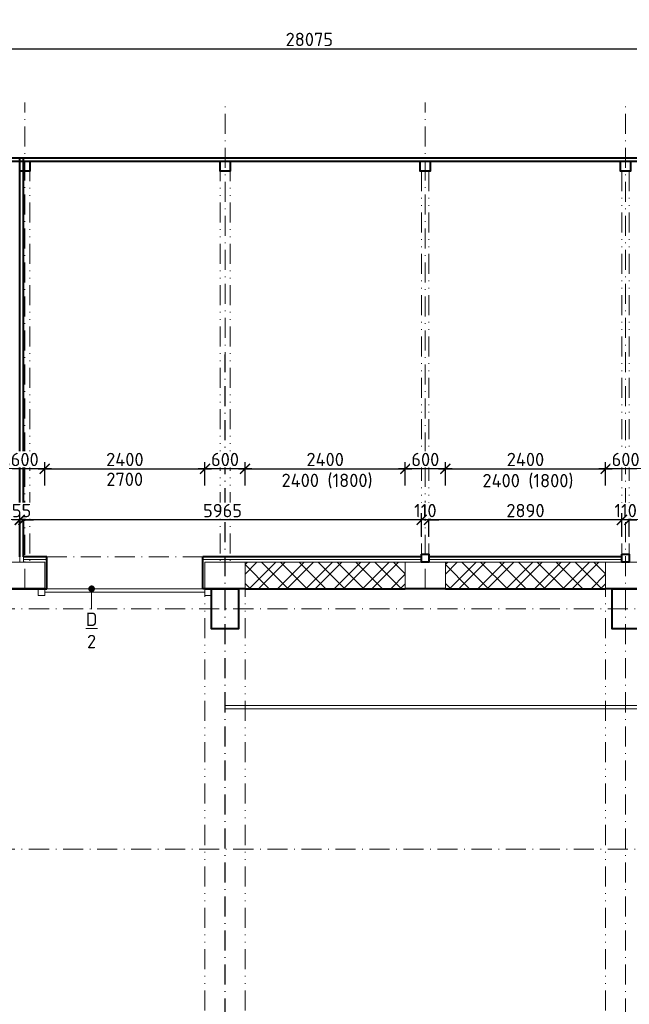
# Model space of a CAD drawing. Header units: metres. Extents: x -115250 to 1551995, y -140807 to 374743.
# Tile 58 of 205: x 63572 to 72702, y 67232 to 81988. Entities that reach past the tile are written whole.
import ezdxf
from ezdxf import colors
from ezdxf.entities.mleader import LeaderData, LeaderLine
from ezdxf.math import Vec2, Vec3

# ---------------------------------------------------------------- set-up
doc = ezdxf.new("R2010")
doc.units = ezdxf.units.M
doc.header["$LTSCALE"] = 100
doc.header["$PDMODE"] = 3
doc.header["$PDSIZE"] = 150
doc.linetypes.add('0102aČERCHOVANÁ', pattern=[5.1, 3, -1, 0.1, -1])
doc.linetypes.add('0103aDVOJČERCHOVANÁ', pattern=[6.2, 3, -1, 0.1, -1, 0.1, -1])
doc.layers.get('Defpoints').update_dxf_attribs({"lineweight": 9})
for name, color, linetype, lineweight in [('010-dvere', 10, 'Continuous', 15), ('010-dvere bublina', 12, 'Continuous', 9), ('010-izolace EPS', 12, '0109IZOLACEEPS', 9), ('010-kota', 3, 'Continuous', 9), ('010-popis', 16, 'Continuous', 9), ('010-tenka', 10, 'Continuous', 15), ('010-tenka nad', 10, '0102aČERCHOVANÁ', 15), ('010-tlusta', 10, 'Continuous', 40), ('910-osa', 8, '0102aČERCHOVANÁ', 9), ('910-tenka', 4, 'Continuous', 15), ('910-tenka nad', 4, '0103aDVOJČERCHOVANÁ', 15), ('910-tlusta', 6, 'Continuous', 40)]:
    doc.layers.add(name, color=color, linetype=linetype, lineweight=lineweight)
doc.styles.add('ISOCPEUR', font='isocpeur.ttf')
doc.linetypes.add('0109IZOLACEEPS', pattern='A,1e-05,[2,atsunami.shx,S=0.4871,R=0,X=0,Y=0],-0.9742,[2,atsunami.shx,S=0.4871,R=180,X=0,Y=0],-1e-05', length=0.97422)
doc.dimstyles.new('TSUNAMI_100', dxfattribs={"dimscale": 100, "dimtxt": 2, "dimasz": 1.5, "dimexe": 1, "dimexo": 2, "dimgap": 0.4, "dimtad": 1, "dimdec": 0, "dimrnd": 5, "dimzin": 0, "dimtxsty": 'ISOCPEUR', "dimblk1": 'ARCHTICK', "dimblk2": 'ARCHTICK', "dimsah": 1, "dimcen": 0.09, "dimdle": 1, "dimclrd": 256, "dimclre": 256, "dimclrt": 256, "dimadec": 0, "dimazin": 0, "dimtfac": 1, "dimtdec": 0, "dimtix": 1, "dimtmove": 1, "dimatfit": 3, "dimfxlon": 1, "dimtfill": 1, "dimtolj": 1, "dimtzin": 0, "dimarcsym": 0})

# ---------------------------------------------------------------- blocks, each defined once
blk = doc.blocks.new('_ARCHTICK')
at = {"color": 0, "linetype": 'ByBlock', "const_width": 0.15}
blk.add_lwpolyline([(-0.5, -0.5), (0.5, 0.5)], dxfattribs=at)
blk = doc.blocks.new('*D698')
at = {"layer": '010-kota', "lineweight": -2, "transparency": 16777216}
for p, q in [((53872, 81302), (53872, 81652)), ((81947, 81302), (81947, 81652)), ((53772, 81552), (82047, 81552))]:
    blk.add_line(p, q, dxfattribs=at)
at = {"layer": 'Defpoints', "color": 0, "transparency": 16777216}
for p in [(81947, 81552), (53872, 79869), (81947, 79869)]:
    blk.add_point(p, dxfattribs=at)
at = {"layer": '010-kota', "lineweight": -2, "transparency": 16777216, "xscale": 150, "yscale": 150, "zscale": 150, "rotation": 180}
blk.add_blockref('_ARCHTICK', (53872, 81552), dxfattribs=at)
at = {"layer": '010-kota', "lineweight": -2, "transparency": 16777216, "xscale": 150, "yscale": 150, "zscale": 150}
blk.add_blockref('_ARCHTICK', (81947, 81552), dxfattribs=at)
at = {"layer": '010-kota', "transparency": 16777216, "insert": (67910, 81692), "char_height": 200, "attachment_point": 5, "style": 'ISOCPEUR', "bg_fill": 3, "box_fill_scale": 1.1, "bg_fill_color": 256, "bg_fill_true_color": 13158600, "bg_fill_transparency": 0}
blk.add_mtext('\\A1;28075', dxfattribs=at)
blk = doc.blocks.new('*D703')
at = {"layer": '010-kota', "lineweight": -2, "transparency": 16777216}
for p, q in [((94297, 82934), (32877, 82934)), ((32977, 82684), (32977, 83034)), ((94197, 82684), (94197, 83034))]:
    blk.add_line(p, q, dxfattribs=at)
at = {"layer": 'Defpoints', "color": 0, "transparency": 16777216}
for p in [(32977, 82934), (32977, 79919), (94197, 79919)]:
    blk.add_point(p, dxfattribs=at)
at = {"layer": '010-kota', "lineweight": -2, "transparency": 16777216, "xscale": 150, "yscale": 150, "zscale": 150, "rotation": 180}
blk.add_blockref('_ARCHTICK', (32977, 82934), dxfattribs=at)
at = {"layer": '010-kota', "lineweight": -2, "transparency": 16777216, "xscale": 150, "yscale": 150, "zscale": 150}
blk.add_blockref('_ARCHTICK', (94197, 82934), dxfattribs=at)
at = {"layer": '010-kota', "transparency": 16777216, "insert": (63587, 83074), "char_height": 200, "attachment_point": 5, "style": 'ISOCPEUR', "bg_fill": 3, "box_fill_scale": 1.1, "bg_fill_color": 256, "bg_fill_true_color": 13158600, "bg_fill_transparency": 0}
blk.add_mtext('\\A1;61220', dxfattribs=at)
blk = doc.blocks.new('*D712')
at = {"layer": '010-kota', "lineweight": -2, "transparency": 16777216}
for p, q in [((66847, 75257), (69447, 75257)), ((66947, 75007), (66947, 75357)), ((69347, 75007), (69347, 75357))]:
    blk.add_line(p, q, dxfattribs=at)
at = {"layer": 'Defpoints', "color": 0, "transparency": 16777216}
for p in [(69347, 75257), (66947, 73859), (69347, 73859)]:
    blk.add_point(p, dxfattribs=at)
at = {"layer": '010-kota', "lineweight": -2, "transparency": 16777216, "xscale": 150, "yscale": 150, "zscale": 150, "rotation": 180}
blk.add_blockref('_ARCHTICK', (66947, 75257), dxfattribs=at)
at = {"layer": '010-kota', "lineweight": -2, "transparency": 16777216, "xscale": 150, "yscale": 150, "zscale": 150}
blk.add_blockref('_ARCHTICK', (69347, 75257), dxfattribs=at)
at = {"layer": '010-kota', "transparency": 16777216, "insert": (68147, 75397), "char_height": 200, "attachment_point": 5, "style": 'ISOCPEUR', "bg_fill": 3, "box_fill_scale": 1.1, "bg_fill_color": 256, "bg_fill_true_color": 13158600, "bg_fill_transparency": 0}
blk.add_mtext('\\A1;2400', dxfattribs=at)
blk = doc.blocks.new('*D713')
at = {"layer": '010-kota', "lineweight": -2, "transparency": 16777216}
for p, q in [((66847, 75257), (69447, 75257)), ((66947, 75007), (66947, 75357)), ((69347, 75007), (69347, 75357))]:
    blk.add_line(p, q, dxfattribs=at)
at = {"layer": 'Defpoints', "color": 0, "transparency": 16777216}
for p in [(69347, 75257), (66947, 73859), (69347, 73859)]:
    blk.add_point(p, dxfattribs=at)
at = {"layer": '010-kota', "lineweight": -2, "transparency": 16777216, "xscale": 150, "yscale": 150, "zscale": 150, "rotation": 180}
blk.add_blockref('_ARCHTICK', (66947, 75257), dxfattribs=at)
at = {"layer": '010-kota', "lineweight": -2, "transparency": 16777216, "xscale": 150, "yscale": 150, "zscale": 150}
blk.add_blockref('_ARCHTICK', (69347, 75257), dxfattribs=at)
at = {"layer": '010-kota', "transparency": 16777216, "insert": (68175, 75074), "char_height": 200, "attachment_point": 5, "style": 'ISOCPEUR', "bg_fill": 3, "box_fill_scale": 1.1, "bg_fill_color": 256, "bg_fill_true_color": 13158600, "bg_fill_transparency": 0}
blk.add_mtext('\\A1;2400 (1800)', dxfattribs=at)
blk = doc.blocks.new('*D714')
at = {"layer": '010-kota', "lineweight": -2, "transparency": 16777216}
for p, q in [((69847, 75257), (72447, 75257)), ((69947, 75007), (69947, 75357)), ((72347, 75007), (72347, 75357))]:
    blk.add_line(p, q, dxfattribs=at)
at = {"layer": 'Defpoints', "color": 0, "transparency": 16777216}
for p in [(72347, 75257), (69947, 73859), (72347, 73859)]:
    blk.add_point(p, dxfattribs=at)
at = {"layer": '010-kota', "lineweight": -2, "transparency": 16777216, "xscale": 150, "yscale": 150, "zscale": 150, "rotation": 180}
blk.add_blockref('_ARCHTICK', (69947, 75257), dxfattribs=at)
at = {"layer": '010-kota', "lineweight": -2, "transparency": 16777216, "xscale": 150, "yscale": 150, "zscale": 150}
blk.add_blockref('_ARCHTICK', (72347, 75257), dxfattribs=at)
at = {"layer": '010-kota', "transparency": 16777216, "insert": (71147, 75397), "char_height": 200, "attachment_point": 5, "style": 'ISOCPEUR', "bg_fill": 3, "box_fill_scale": 1.1, "bg_fill_color": 256, "bg_fill_true_color": 13158600, "bg_fill_transparency": 0}
blk.add_mtext('\\A1;2400', dxfattribs=at)
blk = doc.blocks.new('*D715')
at = {"layer": '010-kota', "lineweight": -2, "transparency": 16777216}
for p, q in [((69847, 75257), (72447, 75257)), ((69947, 75007), (69947, 75357)), ((72347, 75007), (72347, 75357))]:
    blk.add_line(p, q, dxfattribs=at)
at = {"layer": 'Defpoints', "color": 0, "transparency": 16777216}
for p in [(72347, 75257), (69947, 73859), (72347, 73859)]:
    blk.add_point(p, dxfattribs=at)
at = {"layer": '010-kota', "lineweight": -2, "transparency": 16777216, "xscale": 150, "yscale": 150, "zscale": 150, "rotation": 180}
blk.add_blockref('_ARCHTICK', (69947, 75257), dxfattribs=at)
at = {"layer": '010-kota', "lineweight": -2, "transparency": 16777216, "xscale": 150, "yscale": 150, "zscale": 150}
blk.add_blockref('_ARCHTICK', (72347, 75257), dxfattribs=at)
at = {"layer": '010-kota', "transparency": 16777216, "insert": (71184, 75070), "char_height": 200, "attachment_point": 5, "style": 'ISOCPEUR', "bg_fill": 3, "box_fill_scale": 1.1, "bg_fill_color": 256, "bg_fill_true_color": 13158600, "bg_fill_transparency": 0}
blk.add_mtext('\\A1;2400 (1800)', dxfattribs=at)
blk = doc.blocks.new('*D735')
at = {"layer": '010-kota', "lineweight": -2, "transparency": 16777216}
for p, q in [((73047, 75257), (72247, 75257)), ((72347, 75007), (72347, 75357)), ((72947, 75007), (72947, 75357))]:
    blk.add_line(p, q, dxfattribs=at)
at = {"layer": 'Defpoints', "color": 0, "transparency": 16777216}
for p in [(72347, 73859), (72947, 73859)]:
    blk.add_point(p, dxfattribs=at)
at = {"layer": '010-kota', "lineweight": -2, "transparency": 16777216, "xscale": 150, "yscale": 150, "zscale": 150, "rotation": 180}
blk.add_blockref('_ARCHTICK', (72347, 75257), dxfattribs=at)
at = {"layer": '010-kota', "lineweight": -2, "transparency": 16777216, "xscale": 150, "yscale": 150, "zscale": 150}
blk.add_blockref('_ARCHTICK', (72947, 75257), dxfattribs=at)
at = {"layer": '010-kota', "transparency": 16777216, "insert": (72647, 75397), "char_height": 200, "attachment_point": 5, "style": 'ISOCPEUR', "bg_fill": 3, "box_fill_scale": 1.1, "bg_fill_color": 256, "bg_fill_true_color": 13158600, "bg_fill_transparency": 0}
blk.add_mtext('\\A1;600', dxfattribs=at)
at = {"layer": 'Defpoints', "color": 0, "transparency": 16777216}
blk.add_point((72347, 75257), dxfattribs=at)
blk = doc.blocks.new('*D736')
at = {"layer": '010-kota', "lineweight": -2, "transparency": 16777216}
for p, q in [((70047, 75257), (69247, 75257)), ((69347, 75007), (69347, 75357)), ((69947, 75007), (69947, 75357))]:
    blk.add_line(p, q, dxfattribs=at)
at = {"layer": 'Defpoints', "color": 0, "transparency": 16777216}
for p in [(69347, 73859), (69947, 73859)]:
    blk.add_point(p, dxfattribs=at)
at = {"layer": '010-kota', "lineweight": -2, "transparency": 16777216, "xscale": 150, "yscale": 150, "zscale": 150, "rotation": 180}
blk.add_blockref('_ARCHTICK', (69347, 75257), dxfattribs=at)
at = {"layer": '010-kota', "lineweight": -2, "transparency": 16777216, "xscale": 150, "yscale": 150, "zscale": 150}
blk.add_blockref('_ARCHTICK', (69947, 75257), dxfattribs=at)
at = {"layer": '010-kota', "transparency": 16777216, "insert": (69647, 75397), "char_height": 200, "attachment_point": 5, "style": 'ISOCPEUR', "bg_fill": 3, "box_fill_scale": 1.1, "bg_fill_color": 256, "bg_fill_true_color": 13158600, "bg_fill_transparency": 0}
blk.add_mtext('\\A1;600', dxfattribs=at)
at = {"layer": 'Defpoints', "color": 0, "transparency": 16777216}
blk.add_point((69347, 75257), dxfattribs=at)
blk = doc.blocks.new('*D737')
at = {"layer": '010-kota', "lineweight": -2, "transparency": 16777216}
for p, q in [((67047, 75257), (66247, 75257)), ((66347, 75007), (66347, 75357)), ((66947, 75007), (66947, 75357))]:
    blk.add_line(p, q, dxfattribs=at)
at = {"layer": 'Defpoints', "color": 0, "transparency": 16777216}
for p in [(66347, 73859), (66947, 73859)]:
    blk.add_point(p, dxfattribs=at)
at = {"layer": '010-kota', "lineweight": -2, "transparency": 16777216, "xscale": 150, "yscale": 150, "zscale": 150, "rotation": 180}
blk.add_blockref('_ARCHTICK', (66347, 75257), dxfattribs=at)
at = {"layer": '010-kota', "lineweight": -2, "transparency": 16777216, "xscale": 150, "yscale": 150, "zscale": 150}
blk.add_blockref('_ARCHTICK', (66947, 75257), dxfattribs=at)
at = {"layer": '010-kota', "transparency": 16777216, "insert": (66647, 75397), "char_height": 200, "attachment_point": 5, "style": 'ISOCPEUR', "bg_fill": 3, "box_fill_scale": 1.1, "bg_fill_color": 256, "bg_fill_true_color": 13158600, "bg_fill_transparency": 0}
blk.add_mtext('\\A1;600', dxfattribs=at)
at = {"layer": 'Defpoints', "color": 0, "transparency": 16777216}
blk.add_point((66347, 75257), dxfattribs=at)
blk = doc.blocks.new('*D738')
at = {"layer": '010-kota', "lineweight": -2, "transparency": 16777216}
for p, q in [((64047, 75257), (63247, 75257)), ((63347, 75007), (63347, 75357)), ((63947, 75007), (63947, 75357))]:
    blk.add_line(p, q, dxfattribs=at)
at = {"layer": 'Defpoints', "color": 0, "transparency": 16777216}
for p in [(63347, 73859), (63947, 73859)]:
    blk.add_point(p, dxfattribs=at)
at = {"layer": '010-kota', "lineweight": -2, "transparency": 16777216, "xscale": 150, "yscale": 150, "zscale": 150, "rotation": 180}
blk.add_blockref('_ARCHTICK', (63347, 75257), dxfattribs=at)
at = {"layer": '010-kota', "lineweight": -2, "transparency": 16777216, "xscale": 150, "yscale": 150, "zscale": 150}
blk.add_blockref('_ARCHTICK', (63947, 75257), dxfattribs=at)
at = {"layer": '010-kota', "transparency": 16777216, "insert": (63647, 75397), "char_height": 200, "attachment_point": 5, "style": 'ISOCPEUR', "bg_fill": 3, "box_fill_scale": 1.1, "bg_fill_color": 256, "bg_fill_true_color": 13158600, "bg_fill_transparency": 0}
blk.add_mtext('\\A1;600', dxfattribs=at)
at = {"layer": 'Defpoints', "color": 0, "transparency": 16777216}
blk.add_point((63347, 75257), dxfattribs=at)
blk = doc.blocks.new('*D744')
at = {"layer": '010-kota', "lineweight": -2, "transparency": 16777216}
for p, q in [((63847, 75257), (66446, 75257)), ((63947, 75007), (63947, 75357)), ((66346, 75007), (66346, 75357))]:
    blk.add_line(p, q, dxfattribs=at)
at = {"layer": 'Defpoints', "color": 0, "transparency": 16777216}
for p in [(66346, 75257), (63947, 73859), (66346, 73859)]:
    blk.add_point(p, dxfattribs=at)
at = {"layer": '010-kota', "lineweight": -2, "transparency": 16777216, "xscale": 150, "yscale": 150, "zscale": 150, "rotation": 180}
blk.add_blockref('_ARCHTICK', (63947, 75257), dxfattribs=at)
at = {"layer": '010-kota', "lineweight": -2, "transparency": 16777216, "xscale": 150, "yscale": 150, "zscale": 150}
blk.add_blockref('_ARCHTICK', (66346, 75257), dxfattribs=at)
at = {"layer": '010-kota', "transparency": 16777216, "insert": (65147, 75397), "char_height": 200, "attachment_point": 5, "style": 'ISOCPEUR', "bg_fill": 3, "box_fill_scale": 1.1, "bg_fill_color": 256, "bg_fill_true_color": 13158600, "bg_fill_transparency": 0}
blk.add_mtext('\\A1;2400', dxfattribs=at)
blk = doc.blocks.new('*D747')
at = {"layer": '010-kota', "lineweight": -2, "transparency": 16777216}
for p, q in [((63847, 75257), (66446, 75257)), ((63947, 75007), (63947, 75357)), ((66346, 75007), (66346, 75357))]:
    blk.add_line(p, q, dxfattribs=at)
at = {"layer": 'Defpoints', "color": 0, "transparency": 16777216}
for p in [(66346, 75257), (63947, 73859), (66346, 73859)]:
    blk.add_point(p, dxfattribs=at)
at = {"layer": '010-kota', "lineweight": -2, "transparency": 16777216, "xscale": 150, "yscale": 150, "zscale": 150, "rotation": 180}
blk.add_blockref('_ARCHTICK', (63947, 75257), dxfattribs=at)
at = {"layer": '010-kota', "lineweight": -2, "transparency": 16777216, "xscale": 150, "yscale": 150, "zscale": 150}
blk.add_blockref('_ARCHTICK', (66346, 75257), dxfattribs=at)
at = {"layer": '010-kota', "transparency": 16777216, "insert": (65145, 75100), "char_height": 200, "attachment_point": 5, "style": 'ISOCPEUR', "bg_fill": 3, "box_fill_scale": 1.1, "bg_fill_color": 256, "bg_fill_true_color": 13158600, "bg_fill_transparency": 0}
blk.add_mtext('\\A1;2700', dxfattribs=at)
blk = doc.blocks.new('*D816')
at = {"layer": '010-kota', "lineweight": -2, "transparency": 16777216}
for p, q in [((72702, 74241), (72702, 74591)), ((75592, 74241), (75592, 74591)), ((75692, 74491), (72602, 74491))]:
    blk.add_line(p, q, dxfattribs=at)
at = {"layer": 'Defpoints', "color": 0, "transparency": 16777216}
for p in [(72702, 74491), (72702, 73979), (75592, 73979)]:
    blk.add_point(p, dxfattribs=at)
at = {"layer": '010-kota', "lineweight": -2, "transparency": 16777216, "xscale": 150, "yscale": 150, "zscale": 150, "rotation": 180}
blk.add_blockref('_ARCHTICK', (72702, 74491), dxfattribs=at)
at = {"layer": '010-kota', "lineweight": -2, "transparency": 16777216, "xscale": 150, "yscale": 150, "zscale": 150}
blk.add_blockref('_ARCHTICK', (75592, 74491), dxfattribs=at)
at = {"layer": '010-kota', "transparency": 16777216, "insert": (74147, 74631), "char_height": 200, "attachment_point": 5, "style": 'ISOCPEUR', "bg_fill": 3, "box_fill_scale": 1.1, "bg_fill_color": 256, "bg_fill_true_color": 13158600, "bg_fill_transparency": 0}
blk.add_mtext('\\A1;2890', dxfattribs=at)
blk = doc.blocks.new('*D817')
at = {"layer": '010-kota', "lineweight": -2, "transparency": 16777216}
for p, q in [((72592, 74241), (72592, 74591)), ((72702, 74241), (72702, 74591)), ((72592, 74491), (72442, 74491)), ((72702, 74491), (72592, 74491)), ((72702, 74491), (72852, 74491))]:
    blk.add_line(p, q, dxfattribs=at)
at = {"layer": 'Defpoints', "color": 0, "transparency": 16777216}
for p in [(72592, 73979), (72702, 73979)]:
    blk.add_point(p, dxfattribs=at)
at = {"layer": '010-kota', "lineweight": -2, "transparency": 16777216, "xscale": 150, "yscale": 150, "zscale": 150}
blk.add_blockref('_ARCHTICK', (72592, 74491), dxfattribs=at)
at = {"layer": '010-kota', "lineweight": -2, "transparency": 16777216, "xscale": 150, "yscale": 150, "zscale": 150, "rotation": 180}
blk.add_blockref('_ARCHTICK', (72702, 74491), dxfattribs=at)
at = {"layer": '010-kota', "transparency": 16777216, "insert": (72647, 74631), "char_height": 200, "attachment_point": 5, "style": 'ISOCPEUR', "bg_fill": 3, "box_fill_scale": 1.1, "bg_fill_color": 256, "bg_fill_true_color": 13158600, "bg_fill_transparency": 0}
blk.add_mtext('\\A1;110', dxfattribs=at)
at = {"layer": 'Defpoints', "color": 0, "transparency": 16777216}
blk.add_point((72592, 74491), dxfattribs=at)
blk = doc.blocks.new('*D818')
at = {"layer": '010-kota', "lineweight": -2, "transparency": 16777216}
for p, q in [((69702, 74241), (69702, 74591)), ((72592, 74241), (72592, 74591)), ((72692, 74491), (69602, 74491))]:
    blk.add_line(p, q, dxfattribs=at)
at = {"layer": 'Defpoints', "color": 0, "transparency": 16777216}
for p in [(69702, 74491), (69702, 73979), (72592, 73979)]:
    blk.add_point(p, dxfattribs=at)
at = {"layer": '010-kota', "lineweight": -2, "transparency": 16777216, "xscale": 150, "yscale": 150, "zscale": 150, "rotation": 180}
blk.add_blockref('_ARCHTICK', (69702, 74491), dxfattribs=at)
at = {"layer": '010-kota', "lineweight": -2, "transparency": 16777216, "xscale": 150, "yscale": 150, "zscale": 150}
blk.add_blockref('_ARCHTICK', (72592, 74491), dxfattribs=at)
at = {"layer": '010-kota', "transparency": 16777216, "insert": (71147, 74631), "char_height": 200, "attachment_point": 5, "style": 'ISOCPEUR', "bg_fill": 3, "box_fill_scale": 1.1, "bg_fill_color": 256, "bg_fill_true_color": 13158600, "bg_fill_transparency": 0}
blk.add_mtext('\\A1;2890', dxfattribs=at)
blk = doc.blocks.new('*D819')
at = {"layer": '010-kota', "lineweight": -2, "transparency": 16777216}
for p, q in [((69592, 74241), (69592, 74591)), ((69702, 74241), (69702, 74591)), ((69592, 74491), (69442, 74491)), ((69702, 74491), (69592, 74491)), ((69702, 74491), (69852, 74491))]:
    blk.add_line(p, q, dxfattribs=at)
at = {"layer": 'Defpoints', "color": 0, "transparency": 16777216}
for p in [(69592, 73979), (69702, 73979)]:
    blk.add_point(p, dxfattribs=at)
at = {"layer": '010-kota', "lineweight": -2, "transparency": 16777216, "xscale": 150, "yscale": 150, "zscale": 150}
blk.add_blockref('_ARCHTICK', (69592, 74491), dxfattribs=at)
at = {"layer": '010-kota', "lineweight": -2, "transparency": 16777216, "xscale": 150, "yscale": 150, "zscale": 150, "rotation": 180}
blk.add_blockref('_ARCHTICK', (69702, 74491), dxfattribs=at)
at = {"layer": '010-kota', "transparency": 16777216, "insert": (69647, 74631), "char_height": 200, "attachment_point": 5, "style": 'ISOCPEUR', "bg_fill": 3, "box_fill_scale": 1.1, "bg_fill_color": 256, "bg_fill_true_color": 13158600, "bg_fill_transparency": 0}
blk.add_mtext('\\A1;110', dxfattribs=at)
at = {"layer": 'Defpoints', "color": 0, "transparency": 16777216}
blk.add_point((69592, 74491), dxfattribs=at)
blk = doc.blocks.new('*D820')
at = {"layer": '010-kota', "lineweight": -2, "transparency": 16777216}
for p, q in [((63628, 74241), (63628, 74591)), ((69592, 74241), (69592, 74591)), ((69692, 74491), (63528, 74491))]:
    blk.add_line(p, q, dxfattribs=at)
at = {"layer": 'Defpoints', "color": 0, "transparency": 16777216}
for p in [(63628, 74491), (69592, 73979), (63628, 73859)]:
    blk.add_point(p, dxfattribs=at)
at = {"layer": '010-kota', "lineweight": -2, "transparency": 16777216, "xscale": 150, "yscale": 150, "zscale": 150, "rotation": 180}
blk.add_blockref('_ARCHTICK', (63628, 74491), dxfattribs=at)
at = {"layer": '010-kota', "lineweight": -2, "transparency": 16777216, "xscale": 150, "yscale": 150, "zscale": 150}
blk.add_blockref('_ARCHTICK', (69592, 74491), dxfattribs=at)
at = {"layer": '010-kota', "transparency": 16777216, "insert": (66610, 74631), "char_height": 200, "attachment_point": 5, "style": 'ISOCPEUR', "bg_fill": 3, "box_fill_scale": 1.1, "bg_fill_color": 256, "bg_fill_true_color": 13158600, "bg_fill_transparency": 0}
blk.add_mtext('\\A1;5965', dxfattribs=at)
blk = doc.blocks.new('*D821')
at = {"layer": '010-kota', "lineweight": -2, "transparency": 16777216}
for p, q in [((63572, 74241), (63572, 74591)), ((63628, 74241), (63628, 74591)), ((63572, 74491), (63422, 74491)), ((63628, 74491), (63572, 74491)), ((63628, 74491), (63778, 74491))]:
    blk.add_line(p, q, dxfattribs=at)
at = {"layer": 'Defpoints', "color": 0, "transparency": 16777216}
for p in [(63572, 73859), (63628, 73859)]:
    blk.add_point(p, dxfattribs=at)
at = {"layer": '010-kota', "lineweight": -2, "transparency": 16777216, "xscale": 150, "yscale": 150, "zscale": 150}
blk.add_blockref('_ARCHTICK', (63572, 74491), dxfattribs=at)
at = {"layer": '010-kota', "lineweight": -2, "transparency": 16777216, "xscale": 150, "yscale": 150, "zscale": 150, "rotation": 180}
blk.add_blockref('_ARCHTICK', (63628, 74491), dxfattribs=at)
at = {"layer": '010-kota', "transparency": 16777216, "insert": (63600, 74631), "char_height": 200, "attachment_point": 5, "style": 'ISOCPEUR', "bg_fill": 3, "box_fill_scale": 1.1, "bg_fill_color": 256, "bg_fill_true_color": 13158600, "bg_fill_transparency": 0}
blk.add_mtext('\\A1;55', dxfattribs=at)
at = {"layer": 'Defpoints', "color": 0, "transparency": 16777216}
blk.add_point((63572, 74491), dxfattribs=at)
blk = doc.blocks.new('*D822')
at = {"layer": '010-kota', "lineweight": -2, "transparency": 16777216}
for p, q in [((54347, 74241), (54347, 74591)), ((63572, 74241), (63572, 74591)), ((63672, 74491), (54247, 74491))]:
    blk.add_line(p, q, dxfattribs=at)
at = {"layer": 'Defpoints', "color": 0, "transparency": 16777216}
for p in [(54347, 74491), (54347, 73859), (63572, 73859)]:
    blk.add_point(p, dxfattribs=at)
at = {"layer": '010-kota', "lineweight": -2, "transparency": 16777216, "xscale": 150, "yscale": 150, "zscale": 150, "rotation": 180}
blk.add_blockref('_ARCHTICK', (54347, 74491), dxfattribs=at)
at = {"layer": '010-kota', "lineweight": -2, "transparency": 16777216, "xscale": 150, "yscale": 150, "zscale": 150}
blk.add_blockref('_ARCHTICK', (63572, 74491), dxfattribs=at)
at = {"layer": '010-kota', "transparency": 16777216, "insert": (58959, 74631), "char_height": 200, "attachment_point": 5, "style": 'ISOCPEUR', "bg_fill": 3, "box_fill_scale": 1.1, "bg_fill_color": 256, "bg_fill_true_color": 13158600, "bg_fill_transparency": 0}
blk.add_mtext('\\A1;9225', dxfattribs=at)
blk = doc.blocks.new('_Dot')
at = {"color": 0, "linetype": 'ByBlock', "lineweight": -2}
blk.add_line((-0.5, 0), (-1, 0), dxfattribs=at)
at = {"color": 0, "linetype": 'ByBlock', "const_width": 0.5}
blk.add_lwpolyline([(-0.25, 0, 1), (0.25, 0, 1)], format="xyb", close=True, dxfattribs=at)

msp = doc.modelspace()

# ---------------------------------------------------------------- linework, layer by layer
at = {"layer": '010-dvere'}
for p, q in [((66346.7, 73459.3), (63946.7, 73459.3)), ((63947, 73409.3), (66346.7, 73409.3))]:
    msp.add_line(p, q, dxfattribs=at)
msp.add_lwpolyline([(63947, 73459.3), (63947, 73359.3), (63847, 73359.3), (63847, 73459.3)], dxfattribs=at)
msp.add_lwpolyline([(66346.7, 73459.3), (66446.7, 73459.3), (66446.7, 73359.3), (66346.7, 73359.3)], close=True, dxfattribs=at)
at = {"layer": '010-tlusta'}
for p, q in [((63947, 73459.3), (63977, 73459.3)), ((66347, 73459.3), (66317, 73459.3)), ((66947, 73459.3), (69347, 73459.3)), ((69947, 73459.3), (72347, 73459.3))]:
    msp.add_line(p, q, dxfattribs=at)
at = {"layer": '910-osa'}
for p, q in [((63647, 73459.3), (63647, 80747.3)), ((66647, 55287.6), (66647, 80747.3)), ((69647, 73459.3), (69647, 80747.3)), ((72647, 55287.6), (72647, 80747.3)), ((66646.7, 55287.6), (66646.7, 76968.6)), ((72646.7, 55287.6), (72646.7, 76968.6)), ((40251.2, 73159.3), (114311.8, 73159.3)), ((40251.2, 69559.3), (114311.8, 69559.3))]:
    msp.add_line(p, q, dxfattribs=at)
at = {"layer": '910-tenka'}
for p, q in [((69347, 73859.3), (66947, 73859.3)), ((72347, 73859.3), (69947, 73859.3)), ((66946.7, 73459.3), (69347, 73459.3)), ((66947, 73459.3), (69347.2, 73459.3)), ((69946.7, 73459.3), (72347, 73459.3)), ((69947, 73459.3), (72347.2, 73459.3))]:
    msp.add_line(p, q, dxfattribs=at)
msp.add_lwpolyline([(66647, 71659.3), (84346.7, 71659.3), (84346.7, 71709.3), (66647, 71709.3)], close=True, dxfattribs=at)
at = {"layer": '910-tenka nad', "linetype": '0103aDVOJČERCHOVANÁ'}
for p, q in [((63722, 79869.3), (63722, 73859.3)), ((66572, 79869.3), (66572, 73859.3)), ((66722, 79869.3), (66722, 73859.3)), ((69592, 79719.3), (69592, 73859.3)), ((69702, 79719.3), (69702, 73859.3)), ((72592, 79719.3), (72592, 73859.3)), ((72702, 79719.3), (72702, 73859.3)), ((63947, 73459.3), (66346.3, 73459.3)), ((66346.7, 58459.3), (66346.7, 73459.3)), ((66946.7, 58459.3), (66946.7, 73459.3)), ((72346.7, 58459.3), (72346.7, 73459.3))]:
    msp.add_line(p, q, dxfattribs=at)
at = {"layer": '910-tenka nad'}
for p, q in [((63946.3, 73459.3), (66346.5, 73459.3)), ((63946.3, 73459.3), (66346.3, 73459.3)), ((66947, 73459.3), (69347, 73459.3)), ((69947, 73459.3), (72347, 73459.3))]:
    msp.add_line(p, q, dxfattribs=at)
at = {"layer": '910-tlusta'}
for p, q in [((54022, 79919.3), (81797.1, 79919.3)), ((54022, 79869.3), (81947.1, 79869.3)), ((63572, 73939.3), (63572, 79919.3)), ((63627.7, 73939.3), (63627.7, 79919.3)), ((63347, 73459.3), (63947, 73459.3)), ((63947, 73459.3), (63347, 73459.3)), ((66346.3, 73459.3), (66446.7, 73459.3)), ((66947, 73459.3), (66347, 73459.3)), ((66947, 73459.3), (66846.7, 73459.3)), ((69947, 73459.3), (69347, 73459.3)), ((69947, 73459.3), (69347, 73459.3)), ((72446.7, 73459.3), (72347, 73459.3)), ((72947, 73459.3), (72347, 73459.3))]:
    msp.add_line(p, q, dxfattribs=at)
for points in [[(63572, 79869.3), (63722, 79869.3), (63722, 79719.3), (63572, 79719.3)], [(66572, 79869.3), (66722, 79869.3), (66722, 79719.3), (66572, 79719.3)], [(69572, 79869.3), (69722, 79869.3), (69722, 79719.3), (69572, 79719.3)], [(72572, 79869.3), (72722, 79869.3), (72722, 79719.3), (72572, 79719.3)], [(69592, 73979.3), (69702, 73979.3), (69702, 73859.3), (69592, 73859.3)], [(72592, 73979.3), (72702, 73979.3), (72702, 73859.3), (72592, 73859.3)], [(66446.7, 73459.3), (66846.7, 73459.3), (66846.7, 72859.3), (66446.7, 72859.3)], [(72446.7, 73459.3), (72846.7, 73459.3), (72846.7, 72859.3), (72446.7, 72859.3)]]:
    msp.add_lwpolyline(points, close=True, dxfattribs=at)

# ---------------------------------------------------------------- leaders
at = {"layer": '010-dvere bublina'}
ml = msp.add_multileader_mtext('Standard', dxfattribs=at)
ml.set_content('{\\LD\\P}2', color=256, style='ISOCPEUR')
ml.set_leader_properties(color=256, linetype='ByLayer', lineweight=-1)
ml.set_arrow_properties(name='DOT')
ml.build(insert=Vec2(0, 0))
ml.multileader.update_dxf_attribs({"has_text_frame": 1, "text_attachment_direction": 1, "text_left_attachment_type": 2, "text_right_attachment_type": 2, "dogleg_length": 0.0018, "arrow_head_size": 100, "scale": 200})
ctx = ml.context
ctx.base_point, ctx.scale, ctx.char_height, ctx.arrow_head_size, ctx.landing_gap_size, ctx.plane_origin = Vec3(64649, 72519.1), 200, 200, 100, 50, Vec3(67082.5, 73059.5)
ctx.left_attachment, ctx.right_attachment, ctx.text_align_type = 2, 2, 1
notes = []
notes.append((ctx, [(1, (1, 1, 0), (64649, 73152.5), (-1, 0), 0, [(0, [(64649, 73459.3)], 0, [])])]))
ctx.mtext.insert, ctx.mtext.alignment, ctx.mtext.flow_direction = Vec3(64649, 73102.5), 2, 5
for ctx, leaders in notes:
    for number, flags, end, landing, length, lines in leaders:
        leader = LeaderData()
        leader.index, (leader.has_last_leader_line, leader.has_dogleg_vector, leader.attachment_direction) = number, flags
        leader.last_leader_point, leader.dogleg_vector, leader.dogleg_length = Vec3(end), Vec3(landing), length
        for number, points, colour, breaks in lines:
            line = LeaderLine()
            line.index, line.vertices, line.color, line.breaks = number, Vec3.list(points), colors.encode_raw_color(colour), breaks
            leader.lines.append(line)
        ctx.leaders.append(leader)

# ---------------------------------------------------------------- next in the draw order: dimensions: what is measured, and where the dimension line sits
at = {"layer": '010-kota'}
for base, p1, p2, picture, middle in [((81947.1, 81551.6), (53872, 79869.3), (81947.1, 79869.3), '*D698', (67909.6, 81691.6)), ((63347, 75256.7), (63947, 73859.3), (63347, 73859.3), '*D738', (63647, 75396.7)), ((69347, 75256.7), (66947, 73859.3), (69347, 73859.3), '*D712', (68147, 75396.7)), ((72347, 75256.7), (69947, 73859.3), (72347, 73859.3), '*D714', (71147, 75396.7))]:
    dim = msp.add_linear_dim(base=base, p1=p1, p2=p2, dimstyle='TSUNAMI_100', dxfattribs=at)
    dim.commit()
    dim.dimension.update_dxf_attribs({"geometry": picture, "text_midpoint": middle})

# ---------------------------------------------------------------- next in the draw order: dimensions: what is measured, and where the dimension line sits
dim = msp.add_linear_dim(base=(32976.7, 82934.1), p1=(94196.7, 79919.3), p2=(32976.7, 79919.3), dimstyle='TSUNAMI_100', dxfattribs=at)
dim.commit()
dim.dimension.update_dxf_attribs({"geometry": '*D703', "text_midpoint": (63586.7, 83074.1)})
for base, p1, p2, picture, middle in [((69347, 75256.7), (66947, 73859.3), (69347, 73859.3), '*D713', (68174.8, 75074.1)), ((72347, 75256.7), (69947, 73859.3), (72347, 73859.3), '*D715', (71184.4, 75069.7))]:
    dim = msp.add_linear_dim(base=base, p1=p1, p2=p2, text='2400 (1800)', dimstyle='TSUNAMI_100', override={"dimtmove": 2}, dxfattribs=at)
    dim.commit()
    dim.dimension.update_dxf_attribs({"geometry": picture, "text_midpoint": middle, "dimtype": 160})

# ---------------------------------------------------------------- next in the draw order: dimensions: what is measured, and where the dimension line sits
for base, p1, p2, picture, middle in [((66346.7, 75256.7), (66946.7, 73859.3), (66346.7, 73859.3), '*D737', (66646.7, 75396.7)), ((69347, 75256.7), (69947, 73859.3), (69347, 73859.3), '*D736', (69647, 75396.7)), ((72347, 75256.7), (72947, 73859.3), (72347, 73859.3), '*D735', (72647, 75396.7))]:
    dim = msp.add_linear_dim(base=base, p1=p1, p2=p2, dimstyle='TSUNAMI_100', dxfattribs=at)
    dim.commit()
    dim.dimension.update_dxf_attribs({"geometry": picture, "text_midpoint": middle})

# ---------------------------------------------------------------- next in the draw order: hatches: boundary and pattern name
at = {"layer": '010-popis', "transparency": 33554687}
h = msp.add_hatch(dxfattribs=at)
h.set_pattern_fill('ZDIVO-STR_PEV', color=256, scale=100)
h.set_pattern_definition([(45, (-21299.7, 1e-11), (-212.132, 212.132), []), (45, (-21158.28, 1e-11), (-212.132, 212.132), []), (135, (-21299.7, 1e-11), (-141.42136, -141.42136), [])])
h.paths.add_polyline_path([(66947, 73859.3), (69347, 73859.3), (69347, 73459.3), (66947, 73459.3)])
h = msp.add_hatch(dxfattribs=at)
h.set_pattern_fill('ZDIVO-STR_PEV', color=256, scale=100)
h.set_pattern_definition([(45, (-18299.7, 1e-11), (-212.132, 212.132), []), (45, (-18158.28, 1e-11), (-212.132, 212.132), []), (135, (-18299.7, 1e-11), (-141.42136, -141.42136), [])])
h.paths.add_polyline_path([(69947, 73859.3), (72347, 73859.3), (72347, 73459.3), (69947, 73459.3)])

# ---------------------------------------------------------------- next in the draw order: linework, layer by layer
at = {"layer": '010-izolace EPS', "ltscale": 0.8}
for p, q in [((69592, 73899.3), (66572, 73899.3)), ((72592, 73899.3), (69702.3, 73899.3))]:
    msp.add_line(p, q, dxfattribs=at)
at = {"layer": '010-tenka'}
for p, q in [((66947, 73859.3), (69347, 73859.3)), ((69947, 73859.3), (72347, 73859.3))]:
    msp.add_line(p, q, dxfattribs=at)
at = {"layer": '010-tlusta'}
for p, q in [((69592, 73939.3), (66572, 73939.3)), ((72592, 73939.3), (69702.3, 73939.3))]:
    msp.add_line(p, q, dxfattribs=at)
at = {"layer": '910-tenka'}
for p, q in [((66947, 73859.3), (69347, 73859.3)), ((66947, 73859.3), (66947, 73459.3)), ((69347, 73859.3), (69347.2, 73459.3)), ((69347, 73859.1), (69947, 73859.3)), ((69947, 73859.3), (72347, 73859.3)), ((69947, 73859.3), (69947, 73459.3)), ((72347, 73859.3), (72347.2, 73459.3)), ((72347, 73859.3), (72947, 73859.3))]:
    msp.add_line(p, q, dxfattribs=at)

# ---------------------------------------------------------------- next in the draw order: dimensions: what is measured, and where the dimension line sits
at = {"layer": '010-kota'}
dim = msp.add_linear_dim(base=(66346.3, 75256.7), p1=(63947, 73859.3), p2=(66346.3, 73859.3), dimstyle='TSUNAMI_100', dxfattribs=at)
dim.commit()
dim.dimension.update_dxf_attribs({"geometry": '*D744', "text_midpoint": (65146.7, 75396.7)})

# ---------------------------------------------------------------- next in the draw order: dimensions: what is measured, and where the dimension line sits
dim = msp.add_linear_dim(base=(66346.3, 75256.7), p1=(63947, 73859.3), p2=(66346.3, 73859.3), text='2700', dimstyle='TSUNAMI_100', override={"dimtmove": 2}, dxfattribs=at)
dim.commit()
dim.dimension.update_dxf_attribs({"geometry": '*D747', "text_midpoint": (65145.5, 75100.4), "dimtype": 160})
dim = msp.add_linear_dim(base=(72702, 74491.4), p1=(75592, 73979.3), p2=(72702, 73979.3), dimstyle='TSUNAMI_100', dxfattribs=at)
dim.commit()
dim.dimension.update_dxf_attribs({"geometry": '*D816', "text_midpoint": (74147, 74631.4)})

# ---------------------------------------------------------------- next in the draw order: linework, layer by layer
at = {"layer": '010-izolace EPS', "ltscale": 0.8}
msp.add_line((66572, 73899.3), (66317, 73899.3), dxfattribs=at)
at = {"layer": '010-tlusta'}
msp.add_line((66572, 73939.3), (66317, 73939.3), dxfattribs=at)
at = {"layer": '910-tenka'}
for p, q in [((63347, 73859.3), (63946.3, 73859.3)), ((63946.3, 73859.3), (63946.3, 73459.3)), ((66346.3, 73859.3), (66346.5, 73459.3)), ((66346.7, 73859.3), (66946.7, 73859.3))]:
    msp.add_line(p, q, dxfattribs=at)

# ---------------------------------------------------------------- next in the draw order: dimensions: what is measured, and where the dimension line sits
at = {"layer": '010-kota'}
dim = msp.add_linear_dim(base=(72592, 74491.4), p1=(72702, 73979.3), p2=(72592, 73979.3), dimstyle='TSUNAMI_100', dxfattribs=at)
dim.commit()
dim.dimension.update_dxf_attribs({"geometry": '*D817', "text_midpoint": (72647, 74631.4)})

# ---------------------------------------------------------------- next in the draw order: dimensions: what is measured, and where the dimension line sits
dim = msp.add_linear_dim(base=(69702, 74491.4), p1=(72592, 73979.3), p2=(69702, 73979.3), dimstyle='TSUNAMI_100', dxfattribs=at)
dim.commit()
dim.dimension.update_dxf_attribs({"geometry": '*D818', "text_midpoint": (71147, 74631.4)})

# ---------------------------------------------------------------- next in the draw order: dimensions: what is measured, and where the dimension line sits
dim = msp.add_linear_dim(base=(69592, 74491.4), p1=(69702, 73979.3), p2=(69592, 73979.3), dimstyle='TSUNAMI_100', dxfattribs=at)
dim.commit()
dim.dimension.update_dxf_attribs({"geometry": '*D819', "text_midpoint": (69647, 74631.4)})

# ---------------------------------------------------------------- next in the draw order: dimensions: what is measured, and where the dimension line sits
dim = msp.add_linear_dim(base=(63627.7, 74491.4), p1=(69592, 73979.3), p2=(63627.7, 73859.3), dimstyle='TSUNAMI_100', dxfattribs=at)
dim.commit()
dim.dimension.update_dxf_attribs({"geometry": '*D820', "text_midpoint": (66609.9, 74631.4)})

# ---------------------------------------------------------------- next in the draw order: linework, layer by layer
at = {"layer": '010-tenka nad'}
msp.add_line((63977, 73939.3), (66317, 73939.3), dxfattribs=at)
at = {"layer": '010-tlusta'}
for p, q in [((63977, 73459.3), (63977, 73939.3)), ((66317, 73459.3), (66317, 73939.3))]:
    msp.add_line(p, q, dxfattribs=at)

# ---------------------------------------------------------------- next in the draw order: dimensions: what is measured, and where the dimension line sits
at = {"layer": '010-kota'}
dim = msp.add_linear_dim(base=(63572, 74491.4), p1=(63627.7, 73859.3), p2=(63572, 73859.3), dimstyle='TSUNAMI_100', dxfattribs=at)
dim.commit()
dim.dimension.update_dxf_attribs({"geometry": '*D821', "text_midpoint": (63599.9, 74631.4)})

# ---------------------------------------------------------------- next in the draw order: dimensions: what is measured, and where the dimension line sits
dim = msp.add_linear_dim(base=(54346.7, 74491.4), p1=(63572, 73859.3), p2=(54346.7, 73859.3), dimstyle='TSUNAMI_100', dxfattribs=at)
dim.commit()
dim.dimension.update_dxf_attribs({"geometry": '*D822', "text_midpoint": (58959.4, 74631.4)})

# ---------------------------------------------------------------- next in the draw order: linework, layer by layer
at = {"layer": '010-izolace EPS', "ltscale": 0.8}
msp.add_line((63977, 73899.3), (63627.7, 73899.3), dxfattribs=at)
at = {"layer": '010-tlusta'}
msp.add_line((63977, 73939.3), (63627.7, 73939.3), dxfattribs=at)
at = {"layer": '910-tenka'}
for p, q in [((63572, 73939.3), (63572, 73859.3)), ((63627.7, 73939.3), (63627.7, 73859.3))]:
    msp.add_line(p, q, dxfattribs=at)

doc.saveas('drawing.dxf')
